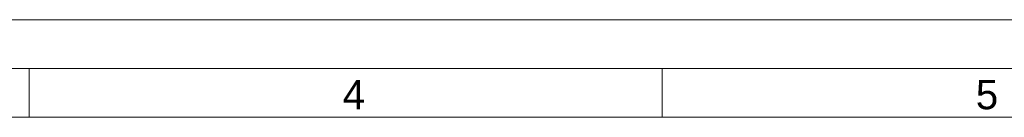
# Model space of a CAD drawing. Header units: millimetres. Extents: x 0 to 840, y 0 to 594.
# Tile 72 of 77: x 438 to 640, y 574 to 594. Entities that reach past the tile are written whole.
import ezdxf

# ---------------------------------------------------------------- set-up
doc = ezdxf.new("R2010")
doc.units = ezdxf.units.MM
doc.header["$LTSCALE"] = 2
doc.linetypes.add('SLD-Sólida', pattern=[0])
doc.styles.add('SLDTEXTSTYLE0', font='SWROMNS.TTF', dxfattribs={"width": 1.030928})

msp = doc.modelspace()

# ---------------------------------------------------------------- linework, layer by layer
at = {"color": 7, "linetype": 'SLD-Sólida', "lineweight": 18}
for p, q in [((840, 594), (0, 594)), ((830, 584), (50, 584)), ((440, 584), (440, 574)), ((570, 584), (570, 574)), ((830, 574), (50, 574))]:
    msp.add_line(p, q, dxfattribs=at)

# ---------------------------------------------------------------- texts
at = {"color": 7, "linetype": 'Continuous', "lineweight": 0, "char_height": 6, "attachment_point": 2, "style": 'SLDTEXTSTYLE0'}
for s, insert in [('4', (506.71, 581.65)), ('5', (636.71, 581.65))]:
    msp.add_mtext(s, dxfattribs=dict(at, insert=insert))

doc.saveas('drawing.dxf')
